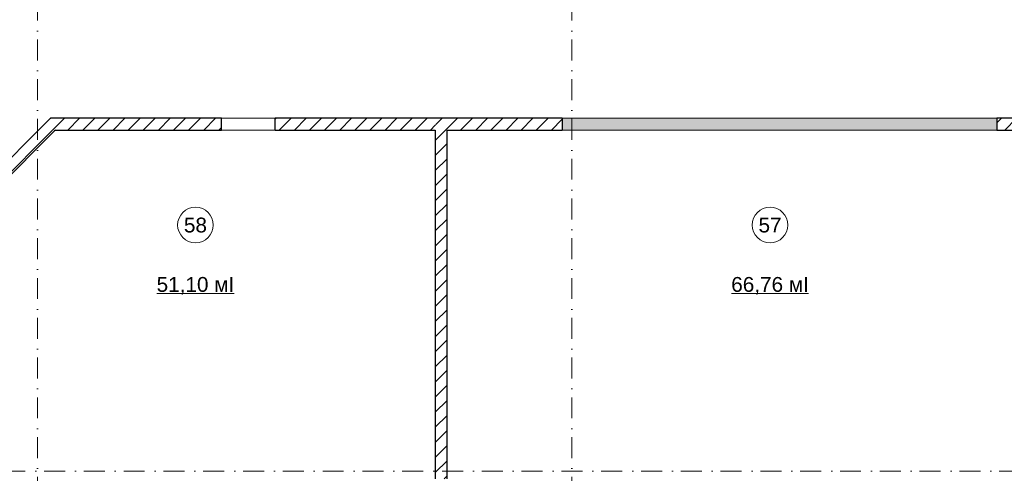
# Model space of a CAD drawing. Header units: millimetres. Extents: x -2890 to 117730, y -526 to 88572.
# Tile 8 of 65: x 13786 to 30371, y 44711 to 52357. Entities that reach past the tile are written whole.
import ezdxf

# ---------------------------------------------------------------- set-up
doc = ezdxf.new("R2010")
doc.units = ezdxf.units.MM
doc.header["$MEASUREMENT"] = 0
doc.set_wipeout_variables(frame=1)
doc.linetypes.add('Wipeout_Contour', pattern=[1000, 0, -1000])
doc.linetypes.add('Штрихпунктирная', pattern=[6.702778, 3.527778, -1.763889, 0, -1.411111])
for name, color, linetype in [('Конструктив - Стены Блок 200 нов', 7, 'Continuous'), ('Элемент Модели - Зона', 7, 'Continuous'), ('Элемент Модели - Оси', 7, 'Continuous')]:
    doc.layers.add(name, color=color, linetype=linetype)
doc.styles.add('СГЕНЕРИР_СТИЛЬ_4', font='arial.ttf')
pattern_1 = [(45, (-30913.89, 8295.99), (-127.2792, 127.2792), [])]

msp = doc.modelspace()

# ---------------------------------------------------------------- linework, layer by layer
at = {"layer": 'Конструктив - Стены Блок 200 нов', "color": 7, "linetype": 'Continuous', "lineweight": 15, "ltscale": 100}
for p, q in [((27041.9, 50696), (26041.9, 50696)), ((27041.9, 50696), (26041.9, 50696)), ((27041.9, 50496), (26041.9, 50496)), ((27041.9, 50496), (26041.9, 50496))]:
    msp.add_line(p, q, dxfattribs=at)
at = {"layer": 'Элемент Модели - Зона', "color": 7, "linetype": 'Continuous', "lineweight": 0, "ltscale": 100}
for p, q in [((16096.1, 47742.3), (17396.7, 47742.3)), ((25775, 47742.3), (27075.6, 47742.3))]:
    msp.add_line(p, q, dxfattribs=at)
at = {"layer": 'Элемент Модели - Зона', "color": 7, "linetype": 'Continuous', "lineweight": 0, "ltscale": 100, "flags": 128}
for points in [[(17046.4, 48895.9, 1), (16446.4, 48895.9, 1)], [(26725.3, 48895.9, 1), (26125.3, 48895.9, 1)]]:
    msp.add_lwpolyline(points, format="xyb", close=True, dxfattribs=at)
at = {"layer": 'Элемент Модели - Оси', "color": 7, "linetype": 'Штрихпунктирная', "lineweight": 15, "ltscale": 100}
msp.add_line((23086.1, 82191.7), (23086.1, 15620.8), dxfattribs=at)

# ---------------------------------------------------------------- texts
at = {"layer": 'Элемент Модели - Зона', "color": 7, "linetype": 'Continuous', "lineweight": 0, "ltscale": 100, "char_height": 250, "attachment_point": 5, "style": 'СГЕНЕРИР_СТИЛЬ_4'}
for s, insert in [('\\A1;58', (16746.4, 48893.8)), ('\\A1;57', (26425.3, 48893.8)), ('\\A1;51,10 мІ', (16746.4, 47871.6)), ('\\A1;66,76 мІ', (26425.3, 47871.6))]:
    msp.add_mtext(s, dxfattribs=dict(at, insert=insert))

# ---------------------------------------------------------------- wipeouts: each hides what was drawn before it
at = {"color": 254, "linetype": 'Wipeout_Contour', "lineweight": 0, "ltscale": 100}
for points in [[(14305.3, 50696), (14105.3, 50496), (14388.2, 50496)], [(30246.1, 50496), (32186.1, 50496), (32186.1, 50696), (30246.1, 50696)], [(20786.3, 50476), (20986.3, 50476), (20986.3, 50496), (20786.3, 50496)]]:
    msp.add_wipeout(points, dxfattribs=at).dxf.layer = 'Конструктив - Стены Блок 200 нов'

# ---------------------------------------------------------------- next in the draw order: hatches: boundary and pattern name
at = {"layer": 'Конструктив - Стены Блок 200 нов', "linetype": 'Continuous', "lineweight": 5, "ltscale": 100}
h = msp.add_hatch(dxfattribs=at)
h.set_pattern_fill('БЛОКИ_БЕТОННЫЕ_ЭФФЕКТИВН_7F', scale=100, style=0, pattern_type=2)
h.set_pattern_definition(pattern_1)
h.paths.add_polyline_path([(14305.3, 50696), (14105.3, 50496), (14388.2, 50496)])
h = msp.add_hatch(dxfattribs=at)
h.set_pattern_fill('БЛОКИ_БЕТОННЫЕ_ЭФФЕКТИВН_7F', scale=100, style=0, pattern_type=2)
h.set_pattern_definition(pattern_1)
h.paths.add_polyline_path([(30246.1, 50496), (32186.1, 50496), (32186.1, 50696), (30246.1, 50696)])
h = msp.add_hatch(dxfattribs=at)
h.set_pattern_fill('БЛОКИ_БЕТОННЫЕ_ЭФФЕКТИВН_7F', scale=100, style=0, pattern_type=2)
h.set_pattern_definition(pattern_1)
h.paths.add_polyline_path([(20786.3, 50476), (20986.3, 50476), (20986.3, 50496), (20786.3, 50496)])

# ---------------------------------------------------------------- next in the draw order: linework, layer by layer
at = {"layer": 'Конструктив - Стены Блок 200 нов', "color": 7, "linetype": 'Continuous', "lineweight": 30, "ltscale": 100}
for p, q in [((32186.1, 50696), (30246.1, 50696)), ((30246.1, 50696), (30246.1, 50646)), ((30246.1, 50646), (30246.1, 50496)), ((30246.1, 50496), (32166.1, 50496))]:
    msp.add_line(p, q, dxfattribs=at)

# ---------------------------------------------------------------- next in the draw order: wipeouts: each hides what was drawn before it
at = {"color": 254, "linetype": 'Wipeout_Contour', "lineweight": 0, "ltscale": 100}
for points in [[(14588.2, 50696), (14388.2, 50496), (17186.6, 50496), (17186.6, 50696)], [(20986.3, 44616), (20986.3, 50476), (20786.3, 50476), (20786.3, 44616)]]:
    msp.add_wipeout(points, dxfattribs=at).dxf.layer = 'Конструктив - Стены Блок 200 нов'

# ---------------------------------------------------------------- next in the draw order: hatches: boundary and pattern name
at = {"layer": 'Конструктив - Стены Блок 200 нов', "linetype": 'Continuous', "lineweight": 5, "ltscale": 100}
h = msp.add_hatch(dxfattribs=at)
h.set_pattern_fill('БЛОКИ_БЕТОННЫЕ_ЭФФЕКТИВН_7F', scale=100, style=0, pattern_type=2)
h.set_pattern_definition(pattern_1)
h.paths.add_polyline_path([(14588.2, 50696), (14388.2, 50496), (17186.6, 50496), (17186.6, 50696)])
h = msp.add_hatch(dxfattribs=at)
h.set_pattern_fill('БЛОКИ_БЕТОННЫЕ_ЭФФЕКТИВН_7F', scale=100, style=0, pattern_type=2)
h.set_pattern_definition(pattern_1)
h.paths.add_polyline_path([(20986.3, 44616), (20986.3, 50476), (20786.3, 50476), (20786.3, 44616)])

# ---------------------------------------------------------------- next in the draw order: linework, layer by layer
at = {"layer": 'Конструктив - Стены Блок 200 нов', "color": 7, "linetype": 'Continuous', "lineweight": 30, "ltscale": 100}
for p, q in [((17186.6, 50591), (17186.6, 50696)), ((17186.6, 50496), (17186.6, 50591)), ((20786.3, 50496), (20786.3, 50476)), ((20786.3, 50476), (20786.3, 44616)), ((20986.3, 50476), (20986.3, 50496)), ((20986.3, 44616), (20986.3, 50476))]:
    msp.add_line(p, q, dxfattribs=at)
at = {"layer": 'Элемент Модели - Оси', "color": 7, "linetype": 'Штрихпунктирная', "lineweight": 15, "ltscale": 100}
msp.add_line((3470.8, 44746), (114954, 44746), dxfattribs=at)

# ---------------------------------------------------------------- next in the draw order: wipeouts: each hides what was drawn before it
at = {"color": 254, "linetype": 'Wipeout_Contour', "lineweight": 0, "ltscale": 100}
for points in [[(14588.2, 50696), (14305.3, 50696), (14388.2, 50496)], [(20986.3, 50496), (22926.3, 50496), (22926.3, 50696), (20986.3, 50696)]]:
    msp.add_wipeout(points, dxfattribs=at).dxf.layer = 'Конструктив - Стены Блок 200 нов'

# ---------------------------------------------------------------- next in the draw order: hatches: boundary and pattern name
at = {"layer": 'Конструктив - Стены Блок 200 нов', "linetype": 'Continuous', "lineweight": 5, "ltscale": 100}
h = msp.add_hatch(dxfattribs=at)
h.set_pattern_fill('БЛОКИ_БЕТОННЫЕ_ЭФФЕКТИВН_7F', scale=100, style=0, pattern_type=2)
h.set_pattern_definition(pattern_1)
h.paths.add_polyline_path([(14588.2, 50696), (14305.3, 50696), (14388.2, 50496)])
h = msp.add_hatch(dxfattribs=at)
h.set_pattern_fill('БЛОКИ_БЕТОННЫЕ_ЭФФЕКТИВН_7F', scale=100, style=0, pattern_type=2)
h.set_pattern_definition(pattern_1)
h.paths.add_polyline_path([(20986.3, 50496), (22926.3, 50496), (22926.3, 50696), (20986.3, 50696)])
at = {"layer": 'Конструктив - Стены Блок 200 нов', "linetype": 'Continuous', "lineweight": 0, "ltscale": 100}
msp.add_hatch(color=255, dxfattribs=at).paths.add_polyline_path([(30246.1, 50646), (30246.1, 50696), (22926.3, 50696), (22926.3, 50646), (22926.3, 50496), (30246.1, 50496)])

# ---------------------------------------------------------------- next in the draw order: linework, layer by layer
at = {"layer": 'Конструктив - Стены Блок 200 нов', "color": 7, "linetype": 'Continuous', "lineweight": 30, "ltscale": 100}
for p, q in [((14305.3, 50696), (14105.3, 50496)), ((14588.2, 50696), (14305.3, 50696)), ((17186.6, 50696), (14588.2, 50696)), ((22926.3, 50696), (22926.3, 50646)), ((22926.3, 50646), (22926.3, 50496)), ((14388.2, 50496), (14368.2, 50476)), ((14388.2, 50496), (17186.6, 50496))]:
    msp.add_line(p, q, dxfattribs=at)
at = {"layer": 'Конструктив - Стены Блок 200 нов', "color": 7, "linetype": 'Continuous', "lineweight": 15, "ltscale": 100}
for p, q in [((30246.1, 50696), (22926.3, 50696)), ((30246.1, 50696), (22926.3, 50696)), ((30246.1, 50496), (22926.3, 50496)), ((30246.1, 50496), (22926.3, 50496))]:
    msp.add_line(p, q, dxfattribs=at)

# ---------------------------------------------------------------- next in the draw order: wipeouts: each hides what was drawn before it
at = {"color": 254, "linetype": 'Wipeout_Contour', "lineweight": 0, "ltscale": 100}
for points in [[(20786.3, 50496), (20986.3, 50496), (20986.3, 50696), (20786.3, 50696)], [(11186.4, 47294.5), (14388.2, 50496), (14105.3, 50496), (11186.4, 47577.3)]]:
    msp.add_wipeout(points, dxfattribs=at).dxf.layer = 'Конструктив - Стены Блок 200 нов'

# ---------------------------------------------------------------- next in the draw order: hatches: boundary and pattern name
at = {"layer": 'Конструктив - Стены Блок 200 нов', "linetype": 'Continuous', "lineweight": 5, "ltscale": 100}
h = msp.add_hatch(dxfattribs=at)
h.set_pattern_fill('БЛОКИ_БЕТОННЫЕ_ЭФФЕКТИВН_7F', scale=100, style=0, pattern_type=2)
h.set_pattern_definition(pattern_1)
h.paths.add_polyline_path([(20786.3, 50496), (20986.3, 50496), (20986.3, 50696), (20786.3, 50696)])
h = msp.add_hatch(dxfattribs=at)
h.set_pattern_fill('БЛОКИ_БЕТОННЫЕ_ЭФФЕКТИВН_7F', scale=100, style=0, pattern_type=2)
h.set_pattern_definition(pattern_1)
h.paths.add_polyline_path([(11186.4, 47294.5), (14388.2, 50496), (14105.3, 50496), (11186.4, 47577.3)])

# ---------------------------------------------------------------- next in the draw order: linework, layer by layer
at = {"layer": 'Конструктив - Стены Блок 200 нов', "color": 7, "linetype": 'Continuous', "lineweight": 30, "ltscale": 100}
for p, q in [((14305.3, 50696), (14105.3, 50496)), ((22926.3, 50696), (20986.3, 50696)), ((14105.3, 50496), (11186.4, 47577.3)), ((11206.4, 47314.5), (14368.2, 50476)), ((14388.2, 50496), (14368.2, 50476)), ((20986.3, 50476), (20986.3, 50496)), ((20986.3, 50496), (22926.3, 50496))]:
    msp.add_line(p, q, dxfattribs=at)
at = {"layer": 'Элемент Модели - Оси', "color": 7, "linetype": 'Штрихпунктирная', "lineweight": 15, "ltscale": 100}
msp.add_line((14086.1, 82191.7), (14086.1, 15620.8), dxfattribs=at)

# ---------------------------------------------------------------- next in the draw order: wipeouts: each hides what was drawn before it
at = {"color": 254, "linetype": 'Wipeout_Contour', "lineweight": 0, "ltscale": 100}
msp.add_wipeout([(18086.6, 50496), (20786.3, 50496), (20786.3, 50696), (18086.6, 50696)], dxfattribs=at).dxf.layer = 'Конструктив - Стены Блок 200 нов'

# ---------------------------------------------------------------- next in the draw order: hatches: boundary and pattern name
at = {"layer": 'Конструктив - Стены Блок 200 нов', "linetype": 'Continuous', "lineweight": 5, "ltscale": 100}
h = msp.add_hatch(dxfattribs=at)
h.set_pattern_fill('БЛОКИ_БЕТОННЫЕ_ЭФФЕКТИВН_7F', scale=100, style=0, pattern_type=2)
h.set_pattern_definition(pattern_1)
h.paths.add_polyline_path([(18086.6, 50496), (20786.3, 50496), (20786.3, 50696), (18086.6, 50696)])

# ---------------------------------------------------------------- next in the draw order: linework, layer by layer
at = {"layer": 'Конструктив - Стены Блок 200 нов', "color": 7, "linetype": 'Continuous', "lineweight": 15, "ltscale": 100}
for p, q in [((18086.6, 50696), (17186.6, 50696)), ((18086.6, 50696), (17186.6, 50696)), ((18086.6, 50496), (17186.6, 50496)), ((18086.6, 50496), (17186.6, 50496))]:
    msp.add_line(p, q, dxfattribs=at)
at = {"layer": 'Конструктив - Стены Блок 200 нов', "color": 7, "linetype": 'Continuous', "lineweight": 30, "ltscale": 100}
for p, q in [((20786.3, 50696), (18086.6, 50696)), ((18086.6, 50591), (18086.6, 50696)), ((18086.6, 50496), (18086.6, 50591)), ((20986.3, 50696), (20786.3, 50696)), ((18086.6, 50496), (20786.3, 50496)), ((20786.3, 50496), (20786.3, 50476))]:
    msp.add_line(p, q, dxfattribs=at)

doc.saveas('drawing.dxf')
